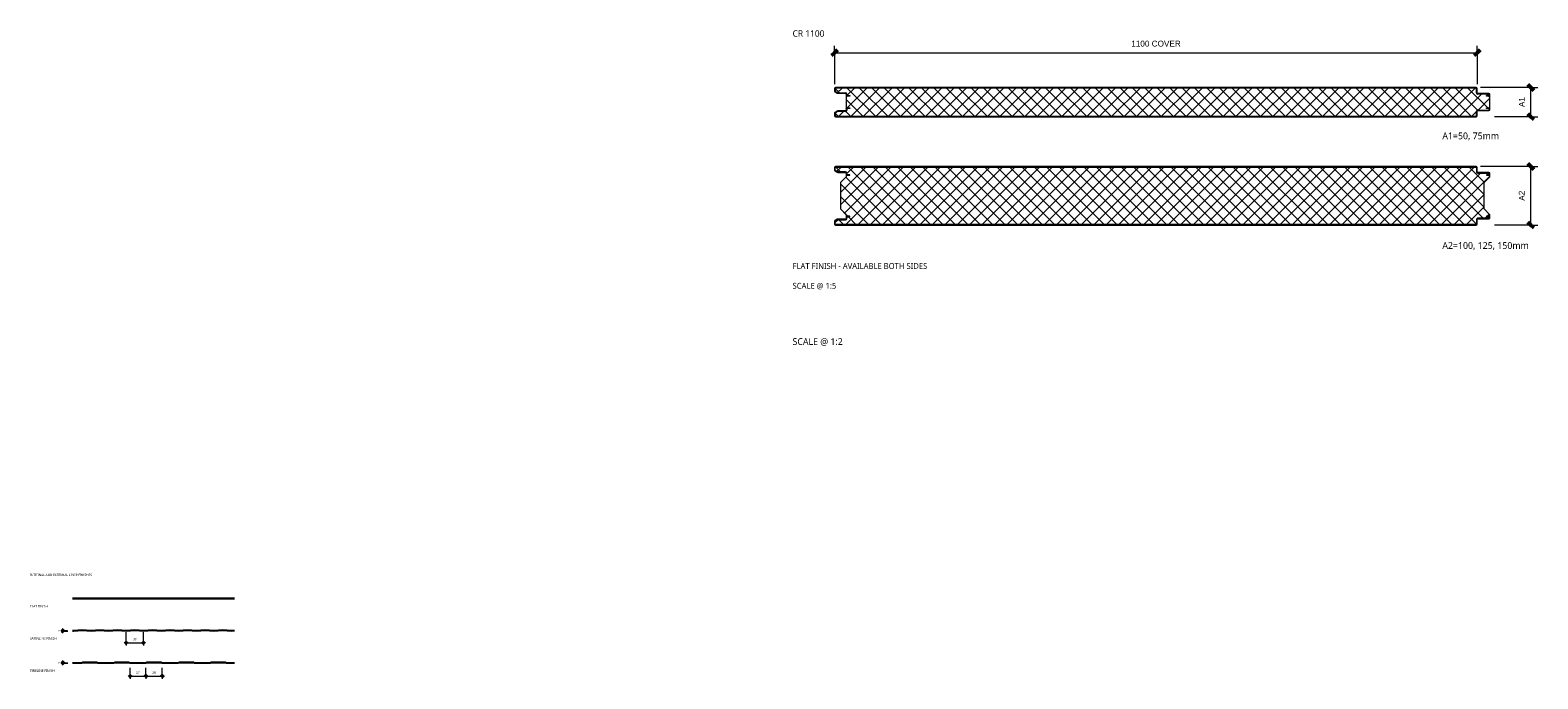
# Model space of a CAD drawing. Header units: millimetres. Extents: x 3088 to 5664, y 2253 to 3362.
import ezdxf

# ---------------------------------------------------------------- set-up
doc = ezdxf.new("R2010")
doc.units = ezdxf.units.MM
for name, color, linetype, lineweight in [('A-ANNO-DIMS', 211, 'Continuous', 9), ('A-ANNO-DIMS-2', 211, 'Continuous', 9), ('A-ANNO-DIMS-5', 211, 'Continuous', 9), ('A-DETL-GENF', 92, 'Continuous', 13), ('G-ANNO-TEXT', 231, 'Continuous', 9)]:
    doc.layers.add(name, color=color, linetype=linetype, lineweight=lineweight)
doc.styles.add('Arial', font='arial.ttf', dxfattribs={"height": 4})
doc.styles.add('Arial_1', font='arial.ttf', dxfattribs={"height": 10})
doc.styles.add('Yu Gothic', font='Yu Gothic.ttf', dxfattribs={"height": 4})
doc.styles.add('Yu Gothic_1', font='Yu Gothic.ttf', dxfattribs={"height": 10})
doc.styles.add('Yu Gothic_2', font='Yu Gothic.ttf', dxfattribs={"height": 11.5})
doc.styles.add('Yu Gothic_B', font='Yu Gothic.ttf', dxfattribs={"height": 4})
doc.styles.add('Yu Gothic_B_1', font='Yu Gothic.ttf', dxfattribs={"height": 11})
doc.dimstyles.new('Diagonal', dxfattribs={"dimscale": 304.8, "dimtxt": 4.081038, "dimasz": 0.013123, "dimexe": 0.015748, "dimexo": 0.009843, "dimgap": 0.009843, "dimtad": 1, "dimdec": 0, "dimzin": 0, "dimdsep": 46, "dimtxsty": 'Arial', "dimblk1": 'OBLIQUE', "dimblk2": 'OBLIQUE', "dimsah": 1, "dimcen": 0.09, "dimazin": 0, "dimtfac": 1, "dimtdec": 4, "dimtix": 1, "dimtmove": 0, "dimatfit": 3, "dimfxl": 1, "dimtvp": 1, "dimtfill": 1, "dimtolj": 1, "dimtzin": 0, "dimarcsym": 2})
doc.dimstyles.new('Diagonal_1', dxfattribs={"dimscale": 304.8, "dimtxt": 10.202594, "dimasz": 0.032808, "dimexe": 0.03937, "dimexo": 0.024606, "dimgap": 0.024606, "dimtad": 1, "dimdec": 0, "dimzin": 0, "dimdsep": 46, "dimtxsty": 'Arial_1', "dimblk1": 'OBLIQUE', "dimblk2": 'OBLIQUE', "dimsah": 1, "dimcen": 0.09, "dimazin": 0, "dimtfac": 1, "dimtdec": 4, "dimtix": 1, "dimtmove": 0, "dimatfit": 3, "dimfxl": 1, "dimtvp": 1, "dimtfill": 1, "dimtolj": 1, "dimtzin": 0, "dimarcsym": 2})

# ---------------------------------------------------------------- blocks, each defined once
blk = doc.blocks.new('CR1100 - FINISHES - CR 1100 - FLAT FINISH - BOTTOM-5849316-22 PANEL FINISHES')
at = {"layer": 'A-DETL-GENF'}
blk.add_hatch(color=256, dxfattribs=at).paths.add_polyline_path([(52.2, 0), (328.9, 0), (328.9, 1), (52.2, 1), (52.2, 0)])
for p, q in [((328.9, 1), (52.2, 1)), ((52.2, 0), (328.9, 0))]:
    blk.add_line(p, q, dxfattribs=at)
blk = doc.blocks.new('CR1100 - FINISHES - CR 1100 - SATINLINE FINISH - BOTTOM-5849324-22 PANEL FINISHES')
at = {"layer": 'A-DETL-GENF'}
blk.add_hatch(color=256, dxfattribs=at).paths.add_polyline_path([(84, 0), (99, 1), (114, 0), (129, 1), (144, 0), (159, 1), (174, 0), (189, 1), (204, 0), (219, 1), (234, 0), (249, 1), (264, 0), (279, 1), (294, 0), (309, 1), (324, 0), (328.9, 0.3), (328.9, 1.3), (324, 1), (309, 2), (294, 1), (279, 2), (264, 1), (249, 2), (234, 1), (219, 2), (204, 1), (189, 2), (174, 1), (159, 2), (144, 1), (129, 2), (114, 1), (99, 2), (84, 1), (69, 2), (54, 1), (52.2, 1.1), (52.2, 0.1), (54, 0), (69, 1)])
for p, q in [((54, 1), (52.2, 1.1)), ((52.2, 0.1), (54, 0)), ((69, 2), (54, 1)), ((54, 0), (69, 1)), ((84, 1), (69, 2)), ((69, 1), (84, 0)), ((99, 2), (84, 1)), ((84, 0), (99, 1)), ((114, 1), (99, 2)), ((99, 1), (114, 0)), ((129, 2), (114, 1)), ((114, 0), (129, 1)), ((144, 1), (129, 2)), ((129, 1), (144, 0)), ((159, 2), (144, 1)), ((144, 0), (159, 1)), ((174, 1), (159, 2)), ((159, 1), (174, 0)), ((189, 2), (174, 1)), ((174, 0), (189, 1)), ((204, 1), (189, 2)), ((189, 1), (204, 0)), ((219, 2), (204, 1)), ((204, 0), (219, 1)), ((234, 1), (219, 2)), ((219, 1), (234, 0)), ((249, 2), (234, 1)), ((234, 0), (249, 1)), ((264, 1), (249, 2)), ((249, 1), (264, 0)), ((279, 2), (264, 1)), ((264, 0), (279, 1)), ((294, 1), (279, 2)), ((279, 1), (294, 0)), ((309, 2), (294, 1)), ((294, 0), (309, 1)), ((324, 1), (309, 2)), ((309, 1), (324, 0)), ((328.9, 1.3), (324, 1)), ((324, 0), (328.9, 0.3))]:
    blk.add_line(p, q, dxfattribs=at)
blk = doc.blocks.new('CR1100 - FINISHES - CR 1100 - FINELINE FINISH - BOTTOM-5849322-22 PANEL FINISHES')
at = {"layer": 'A-DETL-GENF'}
blk.add_hatch(color=256, dxfattribs=at).paths.add_polyline_path([(287, 0), (287.5, 0.1), (287.9, 0.2), (289.5, 1), (313.5, 1), (315.1, 0.2), (315.5, 0.1), (316, 0), (328.9, 0), (328.9, 1), (315.7, 1), (313.7, 2), (289.3, 2), (287.3, 1), (260.7, 1), (258.7, 2), (234.3, 2), (232.3, 1), (205.7, 1), (203.7, 2), (179.3, 2), (177.3, 1), (150.7, 1), (148.7, 2), (124.3, 2), (122.3, 1), (95.7, 1), (93.7, 2), (69.3, 2), (67.3, 1), (52.2, 1), (52.2, 0), (67, 0), (67.5, 0.1), (67.9, 0.2), (69.5, 1), (93.5, 1), (95.1, 0.2), (95.5, 0.1), (96, 0), (122, 0), (122.5, 0.1), (122.9, 0.2), (124.5, 1), (148.5, 1), (150.1, 0.2), (150.5, 0.1), (151, 0), (177, 0), (177.5, 0.1), (177.9, 0.2), (179.5, 1), (203.5, 1), (205.1, 0.2), (205.5, 0.1), (206, 0), (232, 0), (232.5, 0.1), (232.9, 0.2), (234.5, 1), (258.5, 1), (260.1, 0.2), (260.5, 0.1), (261, 0), (281.3, 0)])
for p, q in [((67.3, 1), (52.2, 1)), ((52.2, 0), (67, 0)), ((69.3, 2), (67.3, 1)), ((67.9, 0.2), (69.5, 1)), ((93.7, 2), (69.3, 2)), ((69.5, 1), (93.5, 1)), ((93.5, 1), (95.1, 0.2)), ((95.7, 1), (93.7, 2)), ((122.3, 1), (95.7, 1)), ((124.3, 2), (122.3, 1)), ((122.9, 0.2), (124.5, 1)), ((148.7, 2), (124.3, 2)), ((124.5, 1), (148.5, 1)), ((148.5, 1), (150.1, 0.2)), ((150.7, 1), (148.7, 2)), ((177.3, 1), (150.7, 1)), ((179.3, 2), (177.3, 1)), ((177.9, 0.2), (179.5, 1)), ((203.7, 2), (179.3, 2)), ((179.5, 1), (203.5, 1)), ((203.5, 1), (205.1, 0.2)), ((205.7, 1), (203.7, 2)), ((232.3, 1), (205.7, 1)), ((234.3, 2), (232.3, 1)), ((232.9, 0.2), (234.5, 1)), ((258.7, 2), (234.3, 2)), ((234.5, 1), (258.5, 1)), ((258.5, 1), (260.1, 0.2)), ((260.7, 1), (258.7, 2)), ((287.3, 1), (260.7, 1)), ((289.3, 2), (287.3, 1)), ((287.9, 0.2), (289.5, 1)), ((313.7, 2), (289.3, 2)), ((289.5, 1), (313.5, 1)), ((313.5, 1), (315.1, 0.2)), ((315.7, 1), (313.7, 2)), ((328.9, 1), (315.7, 1)), ((96, 0), (122, 0)), ((151, 0), (177, 0)), ((206, 0), (232, 0)), ((261, 0), (287, 0)), ((316, 0), (328.9, 0))]:
    blk.add_line(p, q, dxfattribs=at)
for centre, start, end in [((67, 2.1), 270, 296.5651), ((96, 2.1), 243.4349, 270), ((122, 2.1), 270, 296.5651), ((151, 2.1), 243.4349, 270), ((177, 2.1), 270, 296.5651), ((206, 2.1), 243.4349, 270), ((232, 2.1), 270, 296.5651), ((261, 2.1), 243.4349, 270), ((287, 2.1), 270, 296.5651), ((316, 2.1), 243.4349, 270)]:
    blk.add_arc(centre, 2.1, start, end, dxfattribs=at)
blk = doc.blocks.new('CR 1100 - FLAT - FLAT - CR 1100 100mm - FLAT - FLAT-5837217-22 PANEL PROFILE AND SIZE')
at = {"layer": 'A-DETL-GENF'}
h = blk.add_hatch(color=256, dxfattribs=at)
h.paths.add_polyline_path([(361.7, 0), (1096.2, 0), (1096.7, 0.1), (1097.1, 0.2), (1097.5, 0.5), (1097.8, 0.9), (1097.9, 1.3), (1098, 1.9), (1098, 9.6), (1098.2, 9.9), (1098.4, 10.1), (1098.6, 10.3), (1098.9, 10.5), (1099.2, 10.5), (1118.2, 10.5), (1118.7, 10.6), (1119.1, 10.7), (1119.5, 11), (1119.8, 11.4), (1119.9, 11.8), (1120, 12.3), (1120, 13.2), (1119.9, 13.7), (1119.8, 14.1), (1119.5, 14.5), (1119.1, 14.8), (1118.7, 14.9), (1118.2, 15), (1114, 15), (1114, 14), (1118.4, 14), (1118.8, 13.8), (1119, 13.4), (1119, 13.2), (1119, 12.1), (1118.8, 11.7), (1118.4, 11.5), (1118.2, 11.5), (1099.2, 11.5), (1098.6, 11.4), (1098.1, 11.2), (1097.6, 10.9), (1097.3, 10.4), (1097.1, 9.9), (1097, 9.3), (1097, 1.6), (1096.8, 1.2), (1096.4, 1), (1096.2, 1), (1.6, 1), (1.2, 1.2), (1, 1.6), (1, 1.9), (1, 6.2), (1.2, 6.5), (1.4, 6.7), (5.5, 9), (18.8, 9), (19.4, 9.1), (19.9, 9.3), (20.4, 9.6), (20.7, 10.1), (20.9, 10.6), (21, 11.2), (21, 13.4), (21.2, 13.8), (21.6, 14), (21.8, 14), (26, 14), (26, 15), (21.8, 15), (21.3, 14.9), (20.9, 14.8), (20.5, 14.5), (20.2, 14.1), (20.1, 13.7), (20, 13.2), (20, 10.9), (19.7, 10.5), (19.6, 10.4), (19.4, 10.2), (19.1, 10), (18.8, 10), (5.7, 10), (5.2, 9.9), (4.8, 9.8), (0.9, 7.5), (0.5, 7.2), (0.2, 6.9), (0.1, 6.4), (0, 6), (0, 1.8), (0.1, 1.3), (0.2, 0.9), (0.5, 0.5), (0.9, 0.2), (1.3, 0.1), (1.8, 0), (113, 0)])
h.paths.add_polyline_path([(1118.2, 85), (1118.7, 85.1), (1119.1, 85.2), (1119.5, 85.5), (1119.8, 85.9), (1119.9, 86.3), (1120, 86.8), (1120, 87.7), (1119.9, 88.2), (1119.8, 88.6), (1119.5, 89), (1119.1, 89.3), (1118.7, 89.4), (1118.2, 89.5), (1098.9, 89.5), (1098.6, 89.7), (1098.4, 89.9), (1098.2, 90.1), (1098, 90.4), (1098, 90.7), (1098, 98.2), (1097.9, 98.7), (1097.8, 99.1), (1097.5, 99.5), (1097.1, 99.8), (1096.7, 99.9), (1096.2, 100), (1.8, 100), (1.3, 99.9), (0.9, 99.8), (0.5, 99.5), (0.2, 99.1), (0.1, 98.7), (0, 98.2), (0, 94), (0.1, 93.6), (0.2, 93.1), (0.5, 92.8), (0.9, 92.5), (4.8, 90.2), (5.2, 90.1), (5.7, 90), (19.1, 90), (19.4, 89.8), (19.7, 89.5), (19.8, 89.4), (20, 89.1), (20, 88.8), (20, 86.8), (20.1, 86.3), (20.2, 85.9), (20.5, 85.5), (20.9, 85.2), (21.3, 85.1), (21.8, 85), (26, 85), (26, 86), (21.6, 86), (21.2, 86.2), (21, 86.6), (21, 86.8), (21, 88.8), (20.9, 89.4), (20.7, 89.9), (20.4, 90.4), (19.7, 90.8), (19.4, 90.9), (18.8, 91), (5.5, 91), (1.2, 93.5), (1, 93.8), (1, 94), (1, 98.4), (1.2, 98.8), (1.6, 99), (1.8, 99), (1096.4, 99), (1096.8, 98.8), (1097, 98.4), (1097, 98.2), (1097, 90.7), (1097.1, 90.1), (1097.3, 89.6), (1097.6, 89.1), (1098.1, 88.8), (1098.6, 88.6), (1099.2, 88.5), (1118.4, 88.5), (1118.8, 88.3), (1119, 87.9), (1119, 87.7), (1119, 86.6), (1118.8, 86.2), (1118.4, 86), (1118.2, 86), (1114, 86), (1114, 85), (1115.4, 85)])
h = blk.add_hatch(dxfattribs=at)
h.set_pattern_fill('FP_1', color=256, style=0, pattern_type=2)
h.set_pattern_definition([(45, (-3273.822, -3028.621), (-10.6066, 10.6066), []), (135, (-3273.822, -3028.621), (-10.6066, -10.6066), [])])
h.paths.add_polyline_path([(1076.6, 1), (1096.4, 1), (1096.8, 1.2), (1096.9, 1.4), (1097, 1.9), (1097, 9.6), (1097.1, 9.9), (1097.3, 10.4), (1097.6, 10.9), (1098.1, 11.2), (1098.6, 11.4), (1099.2, 11.5), (1118.4, 11.5), (1118.8, 11.7), (1118.9, 11.9), (1119, 12.3), (1118.9, 13.4), (1118.9, 13.6), (1118.6, 13.9), (1118.2, 14), (1114, 14), (1114, 15), (1118.6, 14.9), (1118.8, 14.9), (1119.1, 14.8), (1119.5, 14.5), (1119.8, 14.1), (1119.9, 13.7), (1120, 13.4), (1120, 17.6), (1110, 27.6), (1110, 72.7), (1120, 82.6), (1120, 86.5), (1119.9, 86.3), (1119.7, 85.8), (1119.4, 85.5), (1119.1, 85.2), (1118.6, 85.1), (1118.2, 85), (1114, 85), (1114, 86), (1118.4, 86), (1118.8, 86.2), (1118.9, 86.4), (1119, 86.8), (1118.9, 87.9), (1118.9, 88.1), (1118.6, 88.4), (1118.2, 88.5), (1098.9, 88.5), (1098.6, 88.6), (1098.1, 88.8), (1097.6, 89.1), (1097.3, 89.6), (1097.1, 90.1), (1097, 90.7), (1096.9, 98.4), (1096.9, 98.6), (1096.6, 98.9), (1096.2, 99), (1.6, 99), (1.2, 98.8), (1.1, 98.6), (1, 98.2), (1.1, 93.8), (1.2, 93.6), (1.4, 93.3), (5.5, 91), (19.1, 91), (19.5, 90.9), (19.9, 90.7), (20.5, 90.2), (20.7, 89.9), (21, 89.2), (21, 88.8), (21.1, 86.6), (21.2, 86.3), (21.4, 86.1), (21.8, 86), (26, 86), (26, 85), (21.4, 85.1), (21.2, 85.1), (20.9, 85.2), (20.5, 85.5), (20.2, 85.9), (20.1, 86.3), (20, 86.6), (20, 82.6), (10, 72.7), (10, 27.6), (20, 17.6), (20, 13.4), (20.1, 13.7), (20.2, 14.1), (20.5, 14.5), (20.9, 14.8), (21.4, 14.9), (21.8, 15), (26, 15), (26, 14), (21.6, 14), (21.2, 13.8), (21.1, 13.6), (21, 13.2), (21, 10.9), (20.9, 10.6), (20.7, 10.1), (20.4, 9.6), (19.7, 9.2), (19.4, 9.1), (18.8, 9), (5.5, 9), (1.2, 6.5), (1.1, 6.4), (1, 6), (1.1, 1.6), (1.2, 1.3), (1.4, 1.1), (1.8, 1), (1045.5, 1)])
for p, q in [((0, 98.2), (0, 94)), ((0.9, 92.5), (4.8, 90.2)), ((1, 94), (1, 98.2)), ((5.5, 91), (1.4, 93.3)), ((1096.2, 100), (1.8, 100)), ((1.8, 99), (1096.2, 99)), ((18.8, 91), (5.5, 91)), ((5.7, 90), (18.8, 90)), ((20, 82.6), (10, 72.7)), ((20, 88.8), (20, 86.8)), ((20, 86.8), (20, 82.6)), ((21, 88.9), (21, 88.8)), ((21, 86.8), (21, 88.8)), ((26, 86), (21.8, 86)), ((21.8, 85), (26, 85)), ((26, 85), (26, 86)), ((1097, 98.2), (1097, 90.7)), ((1098, 90.7), (1098, 98.2)), ((1118.2, 89.5), (1099.2, 89.5)), ((1099.2, 88.5), (1118.2, 88.5)), ((1110, 72.7), (1120, 82.6)), ((1118.2, 86), (1114, 86)), ((1114, 86), (1114, 85)), ((1114, 85), (1118.2, 85)), ((1119, 87.7), (1119, 86.8)), ((1120, 86.8), (1120, 87.7)), ((1120, 82.6), (1120, 86.7)), ((10, 72.7), (10, 27.6)), ((1110, 27.6), (1110, 72.7)), ((10, 27.6), (20, 17.6)), ((1120, 17.6), (1110, 27.6)), ((0, 6), (0, 1.8)), ((4.8, 9.8), (0.9, 7.5)), ((1, 1.8), (1, 6)), ((1.4, 6.7), (5.5, 9)), ((1096.2, 1), (1.8, 1)), ((1.8, 0), (1096.2, 0)), ((5.5, 9), (18.8, 9)), ((18.8, 10), (5.7, 10)), ((20, 17.6), (20, 13.2)), ((20, 13.2), (20, 11.2)), ((21, 11.2), (21, 13.2)), ((26, 15), (21.8, 15)), ((21.8, 14), (26, 14)), ((26, 14), (26, 15)), ((1097, 9.3), (1097, 1.8)), ((1098, 1.8), (1098, 9.3)), ((1118.2, 11.5), (1099.2, 11.5)), ((1099.2, 10.5), (1118.2, 10.5)), ((1118.2, 15), (1114, 15)), ((1114, 15), (1114, 14)), ((1114, 14), (1118.2, 14)), ((1119, 13.2), (1119, 12.3)), ((1120, 13.2), (1120, 17.6)), ((1120, 12.3), (1120, 13.2))]:
    blk.add_line(p, q, dxfattribs=at)
for centre, radius, start, end in [((1.8, 98.2), 1.8, 90, 180), ((1.8, 94), 1.8, 180, 240), ((1.8, 98.2), 0.8, 90, 180), ((1.8, 94), 0.8, 180, 240), ((5.7, 91.8), 1.8, 240, 270), ((18.8, 88.8), 2.2, 0, 90), ((18.8, 88.8), 1.2, 0, 90), ((21.8, 86.8), 1.8, 180, 270), ((18.8, 88.8), 2.2, 30.103, 31.9079), ((18.8, 88.8), 2.2, 15.0523, 17.3849), ((21.8, 86.8), 0.8, 180, 270), ((1096.2, 98.2), 1.8, 360, 90), ((1096.2, 98.2), 0.8, 360, 90), ((1099.2, 90.7), 2.2, 180, 270), ((1099.2, 90.7), 1.2, 180, 270), ((1118.2, 87.7), 1.8, 360, 90), ((1118.2, 87.7), 0.8, 360, 90), ((1118.2, 86.8), 0.8, 270, 0), ((1118.2, 86.8), 1.8, 270, 360), ((1118.2, 86.8), 1.8, 342.363, 344.9676), ((1.8, 6), 1.8, 120, 180), ((1.8, 1.8), 1.8, 180, 270), ((1.8, 6), 0.8, 120, 180), ((1.8, 1.8), 0.8, 180, 270), ((5.7, 8.2), 1.8, 90, 120), ((18.8, 11.2), 1.2, 270, 360), ((18.8, 11.2), 2.2, 270, 360), ((21.8, 13.2), 1.8, 90, 180), ((21.8, 13.2), 0.8, 90, 180), ((1096.2, 1.8), 1.8, 270, 0), ((1096.2, 1.8), 0.8, 270, 0), ((1099.2, 9.3), 2.2, 90, 180), ((1099.2, 9.3), 1.2, 90, 180), ((1118.2, 13.2), 1.8, 0, 90), ((1118.2, 13.2), 0.8, 360, 90), ((1118.2, 12.3), 1.8, 270, 0), ((1118.2, 12.3), 0.8, 270, 0)]:
    blk.add_arc(centre, radius, start, end, dxfattribs=at)
blk = doc.blocks.new('CR 1100 - FLAT - FLAT - CR 1100 50mm - FLAT - FLAT-5837231-22 PANEL PROFILE AND SIZE')
at = {"layer": 'A-DETL-GENF'}
h = blk.add_hatch(color=256, dxfattribs=at)
h.paths.add_polyline_path([(113, 0), (1096.4, 0), (1096.7, 0.1), (1097.1, 0.2), (1097.5, 0.5), (1097.8, 1.1), (1097.9, 1.3), (1098, 1.8), (1098, 9.6), (1098.2, 9.9), (1098.4, 10.1), (1098.6, 10.4), (1098.9, 10.5), (1099.2, 10.5), (1118.2, 10.5), (1118.7, 10.6), (1119.1, 10.7), (1119.5, 11), (1119.8, 11.6), (1119.9, 11.8), (1120, 12.3), (1120, 13.2), (1119.9, 13.8), (1119.8, 14.1), (1119.5, 14.5), (1119, 14.8), (1118.7, 14.9), (1118.2, 15), (1114, 15), (1114, 14), (1118.4, 14), (1118.8, 13.8), (1119, 13.4), (1119, 13.2), (1119, 12.1), (1118.8, 11.7), (1118.4, 11.5), (1118.2, 11.5), (1099.2, 11.5), (1098.6, 11.4), (1098.1, 11.2), (1097.6, 10.9), (1097.3, 10.4), (1097.1, 9.9), (1097, 9.3), (1097, 1.6), (1096.8, 1.2), (1096.4, 1), (1096.2, 1), (1.6, 1), (1.2, 1.2), (1, 1.6), (1, 1.8), (1, 6.2), (1.2, 6.5), (1.4, 6.7), (5.5, 9), (18.8, 9), (19.4, 9.1), (19.9, 9.3), (20.4, 9.6), (20.7, 10.1), (20.9, 10.6), (21, 11.4), (21, 13.4), (21.2, 13.8), (21.6, 14), (21.8, 14), (26, 14), (26, 15), (21.6, 15), (21.3, 14.9), (20.9, 14.8), (20.5, 14.5), (20.2, 14.1), (20.1, 13.7), (20, 13.2), (20, 10.9), (19.7, 10.5), (19.6, 10.4), (19.4, 10.2), (19.1, 10), (18.8, 10), (5.7, 10), (5.2, 9.9), (4.8, 9.8), (0.8, 7.5), (0.5, 7.2), (0.2, 6.9), (0.1, 6.4), (0, 6), (0, 1.8), (0.1, 1.2), (0.2, 0.9), (0.5, 0.5), (1, 0.2), (1.4, 0.1), (1.8, 0), (50.8, 0)])
h.paths.add_polyline_path([(1118.2, 35), (1118.7, 35.1), (1119.1, 35.2), (1119.5, 35.5), (1119.8, 35.9), (1119.9, 36.3), (1120, 36.8), (1120, 37.7), (1119.9, 38.2), (1119.8, 38.6), (1119.5, 39), (1119.1, 39.3), (1118.7, 39.4), (1118.2, 39.5), (1098.9, 39.5), (1098.6, 39.7), (1098.4, 39.9), (1098.2, 40.1), (1098, 40.4), (1098, 40.7), (1098, 48.2), (1097.9, 48.8), (1097.8, 49.1), (1097.5, 49.5), (1097, 49.8), (1096.7, 49.9), (1096.2, 50), (1.4, 49.9), (1.3, 49.9), (0.9, 49.8), (0.5, 49.5), (0.2, 49.1), (0.1, 48.7), (0, 48.2), (0, 44), (0.1, 43.5), (0.2, 43.1), (0.5, 42.8), (1, 42.4), (4.8, 40.2), (5.2, 40.1), (5.7, 40), (19.1, 40), (19.4, 39.8), (19.7, 39.5), (19.9, 39.2), (20, 39.1), (20, 38.8), (20, 36.8), (20.1, 36.3), (20.2, 35.9), (20.5, 35.5), (20.9, 35.2), (21.3, 35.1), (21.8, 35), (26, 35), (26, 36), (21.5, 36.1), (21.2, 36.2), (21.1, 36.4), (21, 36.8), (20.9, 39.2), (20.9, 39.4), (20.7, 39.9), (20.4, 40.4), (19.7, 40.8), (19.4, 40.9), (18.8, 41), (5.5, 41), (1.2, 43.5), (1, 43.8), (1, 44), (1, 48.4), (1.2, 48.8), (1.6, 49), (1.8, 49), (1096.4, 49), (1096.8, 48.8), (1097, 48.4), (1097, 48.2), (1097, 40.7), (1097.1, 40.1), (1097.3, 39.6), (1097.6, 39.1), (1098.1, 38.8), (1098.6, 38.6), (1099.2, 38.5), (1118.5, 38.5), (1118.7, 38.3), (1118.9, 38), (1119, 37.7), (1119, 36.6), (1118.8, 36.2), (1118.4, 36), (1118.2, 36), (1114, 36), (1114, 35), (1115.4, 35)])
h = blk.add_hatch(dxfattribs=at)
h.set_pattern_fill('FP_2', color=256, style=0, pattern_type=2)
h.set_pattern_definition([(45, (-3273.822, -3213.621), (-10.6066, 10.6066), []), (135, (-3273.822, -3213.621), (-10.6066, -10.6066), [])])
h.paths.add_polyline_path([(1.8, 1), (1096.4, 1), (1096.8, 1.2), (1096.9, 1.4), (1097, 1.8), (1097, 9.3), (1097.1, 9.9), (1097.3, 10.4), (1097.6, 10.9), (1098.1, 11.2), (1098.6, 11.4), (1099.2, 11.5), (1118.4, 11.5), (1118.7, 11.7), (1118.9, 12), (1119, 12.3), (1119, 13.2), (1118.9, 13.6), (1118.6, 13.9), (1118.2, 14), (1114, 14), (1114, 15), (1118.2, 15), (1118.7, 14.9), (1119.1, 14.8), (1119.5, 14.5), (1119.8, 14.1), (1119.9, 13.7), (1120, 13.2), (1120, 36.8), (1119.9, 36.3), (1119.8, 35.9), (1119.5, 35.5), (1119.1, 35.2), (1118.7, 35.1), (1118.2, 35), (1114, 35), (1114, 36), (1118.4, 36), (1118.8, 36.2), (1119, 36.6), (1119, 36.8), (1119, 37.7), (1118.9, 38), (1118.7, 38.3), (1118.4, 38.5), (1118.2, 38.5), (1099.2, 38.5), (1098.6, 38.6), (1098.1, 38.8), (1097.6, 39.2), (1097.3, 39.6), (1097.1, 40.1), (1097, 40.7), (1097, 48.2), (1096.9, 48.6), (1096.6, 48.9), (1096.2, 49), (1.6, 49), (1.2, 48.8), (1.1, 48.6), (1, 48.2), (1, 44), (1.1, 43.6), (1.4, 43.3), (5.5, 41), (18.8, 41), (19.4, 40.9), (19.9, 40.7), (20.4, 40.4), (20.7, 39.9), (20.9, 39.2), (21, 38.8), (21, 36.7), (21.1, 36.4), (21.4, 36.1), (21.8, 36), (26, 36), (26, 35), (21.8, 35), (21.3, 35.1), (20.9, 35.2), (20.5, 35.5), (20.2, 35.9), (20.1, 36.3), (20, 36.8), (20, 13.2), (20.1, 13.7), (20.2, 14.1), (20.5, 14.5), (20.9, 14.8), (21.3, 14.9), (21.8, 15), (26, 15), (26, 14), (21.6, 14), (21.3, 13.8), (21.1, 13.6), (21, 13.3), (21, 11.2), (20.9, 10.6), (20.7, 10.1), (20.4, 9.6), (19.7, 9.2), (19.4, 9.1), (18.8, 9), (5.5, 9), (1.2, 6.5), (1.1, 6.4), (1, 6), (1, 1.8), (1.1, 1.4), (1.4, 1.1), (1.6, 1)])
for p, q in [((0, 48.2), (0, 44)), ((0.9, 42.5), (4.8, 40.2)), ((1, 48.2), (1, 44)), ((1.4, 43.3), (5.5, 41)), ((1096.2, 50), (1.8, 50)), ((1096.2, 49), (1.8, 49)), ((5.5, 41), (18.8, 41)), ((5.7, 40), (18.8, 40)), ((20, 38.8), (20, 36.8)), ((20, 36.8), (20, 13.2)), ((21, 38.8), (21, 36.7)), ((21.8, 36), (26, 36)), ((26, 35), (21.8, 35)), ((26, 36), (26, 35)), ((1097, 40.7), (1097, 48.2)), ((1098, 40.7), (1098, 48.2)), ((1118.2, 39.5), (1099.2, 39.5)), ((1118.2, 38.5), (1099.2, 38.5)), ((1114, 35), (1114, 36)), ((1114, 36), (1118.2, 36)), ((1118.2, 35), (1114, 35)), ((1119, 36.8), (1119, 37.7)), ((1120, 36.8), (1120, 37.7)), ((1120, 13.2), (1120, 36.8)), ((0, 6), (0, 1.8)), ((4.8, 9.8), (0.9, 7.5)), ((1, 6), (1, 1.8)), ((5.5, 9), (1.4, 6.7)), ((1.8, 1), (1096.2, 1)), ((1.8, 0), (1096.2, 0)), ((18.8, 9), (5.5, 9)), ((18.8, 10), (5.7, 10)), ((20, 13.2), (20, 11.2)), ((21, 13.3), (21, 11.2)), ((21.8, 15), (26, 15)), ((26, 14), (21.8, 14)), ((26, 15), (26, 14)), ((1097, 1.8), (1097, 9.3)), ((1098, 1.8), (1098, 9.3)), ((1099.2, 11.5), (1118.2, 11.5)), ((1099.2, 10.5), (1118.2, 10.5)), ((1114, 14), (1114, 15)), ((1114, 15), (1118.2, 15)), ((1118.2, 14), (1114, 14)), ((1119, 12.3), (1119, 13.2)), ((1120, 12.3), (1120, 13.2))]:
    blk.add_line(p, q, dxfattribs=at)
for centre, radius, start, end in [((1.8, 48.2), 1.8, 90, 180), ((1.8, 44), 1.8, 180, 240), ((1.8, 48.2), 0.8, 90, 180), ((1.8, 48.2), 0.8, 150, 180), ((1.8, 44), 0.8, 180, 210), ((1.8, 44), 0.8, 180, 240), ((5.7, 41.8), 1.8, 240, 270), ((18.8, 38.8), 2.2, 360, 90), ((18.8, 38.8), 1.2, 0, 90), ((21.8, 36.8), 1.8, 180, 270), ((21.8, 36.8), 0.8, 180, 195), ((21.8, 36.8), 0.8, 184.7467, 270), ((1096.2, 48.2), 1.8, 360, 90), ((1096.2, 48.2), 0.8, 360, 90), ((1096.2, 48.2), 0.8, 360, 30), ((1099.2, 40.7), 2.2, 180, 270), ((1099.2, 40.7), 1.2, 180, 270), ((1118.2, 37.7), 1.8, 360, 90), ((1118.2, 37.7), 0.8, 359.9126, 90), ((1118.2, 36.8), 1.8, 270, 0), ((1118.2, 36.8), 0.8, 270, 360), ((1118.2, 36.8), 0.8, 315, 345), ((1118.2, 37.7), 0.8, 15, 25.8269), ((1.8, 6), 1.8, 120, 180), ((1.8, 1.8), 1.8, 180, 270), ((1.8, 6), 0.8, 120, 180), ((1.8, 6), 0.8, 150, 180), ((1.8, 1.8), 0.8, 180, 210), ((1.8, 1.8), 0.8, 180, 270), ((5.7, 8.2), 1.8, 90, 120), ((18.8, 11.2), 1.2, 270, 360), ((18.8, 11.2), 2.2, 270, 360), ((21.8, 13.2), 1.8, 90, 180), ((21.8, 13.2), 0.8, 90, 175.2533), ((21.8, 13.2), 0.8, 165, 180), ((1096.2, 1.8), 1.8, 270, 0), ((1096.2, 1.8), 0.8, 270, 360), ((1096.2, 1.8), 0.8, 330, 0), ((1099.2, 9.3), 2.2, 90, 180), ((1099.2, 9.3), 1.2, 90, 180), ((1118.2, 13.2), 1.8, 360, 90), ((1118.2, 13.2), 0.8, 360, 90), ((1118.2, 12.3), 1.8, 270, 0), ((1118.2, 12.3), 0.8, 270, 0.0873), ((1118.2, 13.2), 0.8, 360, 30), ((1118.2, 12.3), 0.8, 334.173, 345)]:
    blk.add_arc(centre, radius, start, end, dxfattribs=at)
blk = doc.blocks.new('DIMBLOCK1-22 PANEL FINISHES')
at = {"layer": 'A-ANNO-DIMS-2'}
for p, q in [((3251.8, 2315.1), (3251.8, 2332.9)), ((3281.5, 2315.1), (3281.5, 2332.9)), ((3251.8, 2315.1), (3281.5, 2315.1)), ((3251.8, 2315.1), (3251.8, 2310.3)), ((3281.5, 2315.1), (3281.5, 2310.3))]:
    blk.add_line(p, q, dxfattribs=at)
at = {"layer": 'A-ANNO-DIMS-2', "lineweight": 50}
for p, q in [((3251.8, 2315.1), (3249.8, 2313.1)), ((3251.8, 2315.1), (3253.8, 2317.1)), ((3281.5, 2315.1), (3279.5, 2313.1)), ((3281.5, 2315.1), (3283.5, 2317.1))]:
    blk.add_line(p, q, dxfattribs=at)
at = {"layer": 'A-ANNO-DIMS-2', "color": 0, "insert": (3263.6, 2323.3), "char_height": 4, "width": 7.384, "attachment_point": 1, "line_spacing_factor": 0.941778, "style": 'Arial', "bg_fill": 3, "box_fill_scale": 1.25, "bg_fill_color": 256, "bg_fill_true_color": 13158600, "bg_fill_transparency": 0}
blk.add_mtext('30', dxfattribs=at)
blk = doc.blocks.new('_Oblique')
at = {"color": 0, "linetype": 'ByBlock', "lineweight": -2}
blk.add_line((-0.5, -0.5), (0.5, 0.5), dxfattribs=at)
blk = doc.blocks.new('DIMBLOCK2-22 PANEL FINISHES')
at = {"layer": 'A-ANNO-DIMS-2'}
for p, q in [((3258.7, 2258.1), (3258.7, 2271.9)), ((3285.7, 2258.1), (3285.7, 2271.9)), ((3258.7, 2258.1), (3285.7, 2258.1)), ((3258.7, 2258.1), (3258.7, 2253.3)), ((3285.7, 2258.1), (3285.7, 2253.3))]:
    blk.add_line(p, q, dxfattribs=at)
at = {"layer": 'A-ANNO-DIMS-2', "lineweight": 50}
for p, q in [((3258.7, 2258.1), (3256.7, 2256.1)), ((3258.7, 2258.1), (3260.7, 2260.1)), ((3285.7, 2258.1), (3283.7, 2256.1)), ((3285.7, 2258.1), (3287.7, 2260.1))]:
    blk.add_line(p, q, dxfattribs=at)
at = {"layer": 'A-ANNO-DIMS-2', "color": 0, "insert": (3269.1, 2266.3), "char_height": 4, "width": 7.384, "attachment_point": 1, "line_spacing_factor": 0.941778, "style": 'Arial', "bg_fill": 3, "box_fill_scale": 1.25, "bg_fill_color": 256, "bg_fill_true_color": 13158600, "bg_fill_transparency": 0}
blk.add_mtext('27', dxfattribs=at)
blk = doc.blocks.new('DIMBLOCK3-22 PANEL FINISHES')
at = {"layer": 'A-ANNO-DIMS-2'}
for p, q in [((3285.7, 2258.1), (3285.7, 2271.9)), ((3313.7, 2258.1), (3313.7, 2271.9)), ((3285.7, 2258.1), (3313.7, 2258.1)), ((3285.7, 2258.1), (3285.7, 2253.3)), ((3313.7, 2258.1), (3313.7, 2253.3))]:
    blk.add_line(p, q, dxfattribs=at)
at = {"layer": 'A-ANNO-DIMS-2', "lineweight": 50}
for p, q in [((3285.7, 2258.1), (3283.7, 2256.1)), ((3285.7, 2258.1), (3287.7, 2260.1)), ((3313.7, 2258.1), (3311.7, 2256.1)), ((3313.7, 2258.1), (3315.7, 2260.1))]:
    blk.add_line(p, q, dxfattribs=at)
at = {"layer": 'A-ANNO-DIMS-2', "color": 0, "insert": (3296.6, 2266.3), "char_height": 4, "width": 7.384, "attachment_point": 1, "line_spacing_factor": 0.941778, "style": 'Arial', "bg_fill": 3, "box_fill_scale": 1.25, "bg_fill_color": 256, "bg_fill_true_color": 13158600, "bg_fill_transparency": 0}
blk.add_mtext('28', dxfattribs=at)
blk = doc.blocks.new('DIMBLOCK4-22 PANEL FINISHES')
at = {"layer": 'A-ANNO-DIMS-2'}
for p, q in [((3143.7, 2335.9), (3138.9, 2335.9)), ((3143.7, 2334.9), (3138.9, 2334.9)), ((3143.7, 2334.9), (3143.7, 2335.9)), ((3143.7, 2335.9), (3151.8, 2335.9)), ((3143.7, 2334.9), (3152.2, 2334.9))]:
    blk.add_line(p, q, dxfattribs=at)
at = {"layer": 'A-ANNO-DIMS-2', "lineweight": 50}
for p, q in [((3143.7, 2335.9), (3141.7, 2337.9)), ((3143.7, 2334.9), (3141.7, 2336.9)), ((3143.7, 2335.9), (3145.7, 2333.9)), ((3143.7, 2334.9), (3145.7, 2332.9))]:
    blk.add_line(p, q, dxfattribs=at)
at = {"layer": 'A-ANNO-DIMS-2', "color": 0, "insert": (3135.5, 2333.8), "char_height": 4, "width": 3.692, "attachment_point": 1, "rotation": 90, "line_spacing_factor": 0.941778, "style": 'Arial', "bg_fill": 3, "box_fill_scale": 1.25, "bg_fill_color": 256, "bg_fill_true_color": 13158600, "bg_fill_transparency": 0}
blk.add_mtext('1', dxfattribs=at)
blk = doc.blocks.new('DIMBLOCK5-22 PANEL FINISHES')
at = {"layer": 'A-ANNO-DIMS-2'}
for p, q in [((3143.7, 2280.9), (3138.9, 2280.9)), ((3143.7, 2279.9), (3138.9, 2279.9)), ((3143.7, 2279.9), (3143.7, 2280.9)), ((3143.7, 2280.9), (3152.3, 2280.9)), ((3143.7, 2279.9), (3152.2, 2279.9))]:
    blk.add_line(p, q, dxfattribs=at)
at = {"layer": 'A-ANNO-DIMS-2', "lineweight": 50}
for p, q in [((3143.7, 2280.9), (3141.7, 2282.9)), ((3143.7, 2279.9), (3141.7, 2281.9)), ((3143.7, 2280.9), (3145.7, 2278.9)), ((3143.7, 2279.9), (3145.7, 2277.9))]:
    blk.add_line(p, q, dxfattribs=at)
at = {"layer": 'A-ANNO-DIMS-2', "color": 0, "insert": (3135.5, 2278.8), "char_height": 4, "width": 3.692, "attachment_point": 1, "rotation": 90, "line_spacing_factor": 0.941778, "style": 'Arial', "bg_fill": 3, "box_fill_scale": 1.25, "bg_fill_color": 256, "bg_fill_true_color": 13158600, "bg_fill_transparency": 0}
blk.add_mtext('1', dxfattribs=at)
blk = doc.blocks.new('DIMBLOCK6-22 PANEL PROFILE AND SIZE')
at = {"layer": 'A-ANNO-DIMS-5'}
for p, q in [((5652.1, 3128.6), (5566, 3128.6)), ((5652.1, 3028.6), (5652.1, 3128.6)), ((5652.1, 3128.6), (5664.1, 3128.6)), ((5652.1, 3028.6), (5589.8, 3028.6)), ((5652.1, 3028.6), (5664.1, 3028.6))]:
    blk.add_line(p, q, dxfattribs=at)
at = {"layer": 'A-ANNO-DIMS-5', "lineweight": 50}
for p, q in [((5652.1, 3128.6), (5647.1, 3133.6)), ((5652.1, 3128.6), (5657.1, 3123.6)), ((5652.1, 3028.6), (5647.1, 3033.6)), ((5652.1, 3028.6), (5657.1, 3023.6))]:
    blk.add_line(p, q, dxfattribs=at)
at = {"layer": 'A-ANNO-DIMS-5', "color": 0, "insert": (5631.6, 3070.1), "char_height": 10, "width": 20.342, "attachment_point": 1, "rotation": 90, "line_spacing_factor": 0.941778, "style": 'Arial_1', "bg_fill": 3, "box_fill_scale": 1.25, "bg_fill_color": 256, "bg_fill_true_color": 13158600, "bg_fill_transparency": 0}
blk.add_mtext('A2', dxfattribs=at)
blk = doc.blocks.new('DIMBLOCK7-22 PANEL PROFILE AND SIZE')
at = {"layer": 'A-ANNO-DIMS-5'}
for p, q in [((5652.1, 3263.6), (5566, 3263.6)), ((5652.1, 3213.6), (5652.1, 3263.6)), ((5652.1, 3263.6), (5664.1, 3263.6)), ((5652.1, 3213.6), (5589.8, 3213.6)), ((5652.1, 3213.6), (5664.1, 3213.6))]:
    blk.add_line(p, q, dxfattribs=at)
at = {"layer": 'A-ANNO-DIMS-5', "lineweight": 50}
for p, q in [((5652.1, 3263.6), (5647.1, 3268.6)), ((5652.1, 3263.6), (5657.1, 3258.6)), ((5652.1, 3213.6), (5647.1, 3218.6)), ((5652.1, 3213.6), (5657.1, 3208.6))]:
    blk.add_line(p, q, dxfattribs=at)
at = {"layer": 'A-ANNO-DIMS-5', "color": 0, "insert": (5631.6, 3230.1), "char_height": 10, "width": 20.342, "attachment_point": 1, "rotation": 90, "line_spacing_factor": 0.941778, "style": 'Arial_1', "bg_fill": 3, "box_fill_scale": 1.25, "bg_fill_color": 256, "bg_fill_true_color": 13158600, "bg_fill_transparency": 0}
blk.add_mtext('A1', dxfattribs=at)
blk = doc.blocks.new('DIMBLOCK8-22 PANEL PROFILE AND SIZE')
at = {"layer": 'A-ANNO-DIMS-5'}
for p, q in [((4462.3, 3323), (4462.3, 3335)), ((5560.3, 3323), (5560.3, 3335)), ((4462.3, 3323), (5560.3, 3323)), ((4462.3, 3323), (4462.3, 3269.3)), ((5560.3, 3323), (5560.3, 3269.3))]:
    blk.add_line(p, q, dxfattribs=at)
at = {"layer": 'A-ANNO-DIMS-5', "lineweight": 50}
for p, q in [((4462.3, 3323), (4467.3, 3328)), ((5560.3, 3323), (5565.3, 3328)), ((4462.3, 3323), (4457.3, 3318)), ((5560.3, 3323), (5555.3, 3318))]:
    blk.add_line(p, q, dxfattribs=at)
at = {"layer": 'A-ANNO-DIMS-5', "color": 0, "insert": (4969.3, 3343.5), "char_height": 10, "width": 100.959, "attachment_point": 1, "line_spacing_factor": 0.941778, "style": 'Arial_1', "bg_fill": 3, "box_fill_scale": 1.25, "bg_fill_color": 256, "bg_fill_true_color": 13158600, "bg_fill_transparency": 0}
blk.add_mtext('1100 COVER', dxfattribs=at)

msp = doc.modelspace()

# ---------------------------------------------------------------- block references
at = {"layer": 'A-DETL-GENF'}
for name, p in [('CR 1100 - FLAT - FLAT - CR 1100 50mm - FLAT - FLAT-5837231-22 PANEL PROFILE AND SIZE', (4462.3, 3213.6)), ('CR 1100 - FLAT - FLAT - CR 1100 100mm - FLAT - FLAT-5837217-22 PANEL PROFILE AND SIZE', (4462.3, 3028.6)), ('CR1100 - FINISHES - CR 1100 - FLAT FINISH - BOTTOM-5849316-22 PANEL FINISHES', (3108, 2389.9)), ('CR1100 - FINISHES - CR 1100 - SATINLINE FINISH - BOTTOM-5849324-22 PANEL FINISHES', (3108, 2334.9)), ('CR1100 - FINISHES - CR 1100 - FINELINE FINISH - BOTTOM-5849322-22 PANEL FINISHES', (3108, 2279.9))]:
    msp.add_blockref(name, p, dxfattribs=at)

# ---------------------------------------------------------------- texts
at = {"layer": 'G-ANNO-TEXT', "color": 7, "attachment_point": 1, "bg_fill": 3, "box_fill_scale": 1.25, "bg_fill_color": 256, "bg_fill_true_color": 13158600, "bg_fill_transparency": 0}
for s, insert, char_height, width, style in [('CR 1100', (4390.6, 3361.3), 11, 72.152, 'Yu Gothic_B_1'), ('A1=50, 75mm', (5500.9, 3186.7), 11.5, 116.245, 'Yu Gothic_2'), ('A2=100, 125, 150mm', (5500.9, 2999.4), 11.5, 176.371, 'Yu Gothic_2'), ('FLAT FINISH - AVAILABLE BOTH SIDES', (4390.6, 2963.6), 10, 299.831, 'Yu Gothic_1'), ('SCALE @ 1:5', (4390.6, 2929.8), 10, 95.802, 'Yu Gothic_1'), ('SCALE @ 1:2', (4390.6, 2835.3), 11.5, 108.629, 'Yu Gothic_2'), ('INTERNAL AND EXTERNAL LINER FINISHES', (3087.6, 2432.9), 4, 139.494, 'Yu Gothic_B'), ('FLAT FINISH', (3087.6, 2379.3), 4, 38.962, 'Yu Gothic'), ('SATINLINE FINISH', (3087.6, 2324.3), 4, 56.599, 'Yu Gothic'), ('FINELINE FINISH', (3087.6, 2269.3), 4, 52.27, 'Yu Gothic')]:
    msp.add_mtext(s, dxfattribs=dict(at, insert=insert, char_height=char_height, width=width, style=style))

# ---------------------------------------------------------------- next in the draw order: dimensions: what is measured, and where the dimension line sits
at = {"layer": 'A-ANNO-DIMS'}
for base, p1, p2, text, override, picture, middle in [((5652.1, 3263.6), (5582.3, 3213.6), (5558.5, 3263.6), 'A1', {"dimpost": '<>', "dimfxl": 55.375446}, 'DIMBLOCK7-22 PANEL PROFILE AND SIZE', (5639.6, 3238.6)), ((5652.1, 3128.6), (5582.3, 3028.6), (5558.5, 3128.6), 'A2', {"dimpost": '<>', "dimfxl": 102.79319}, 'DIMBLOCK6-22 PANEL PROFILE AND SIZE', (5639.6, 3078.6))]:
    dim = msp.add_linear_dim(base=base, p1=p1, p2=p2, angle=90, text=text, dimstyle='Diagonal_1', override=override, dxfattribs=at)
    dim.commit()
    dim.dimension.update_dxf_attribs({"geometry": picture, "text_midpoint": middle})
for base, p1, p2, override, picture, middle in [((3143.7, 2335.9), (3149.2, 2334.9), (3154.8, 2335.9), {"dimpost": '<>', "dimfxl": 5.66445}, 'DIMBLOCK4-22 PANEL FINISHES', (3138.7, 2335.4)), ((3143.7, 2280.9), (3149.2, 2279.9), (3155.3, 2280.9), {"dimpost": '<>', "dimfxl": 6.157982}, 'DIMBLOCK5-22 PANEL FINISHES', (3138.7, 2280.4))]:
    dim = msp.add_linear_dim(base=base, p1=p1, p2=p2, angle=90, dimstyle='Diagonal', override=override, dxfattribs=at)
    dim.commit()
    dim.dimension.update_dxf_attribs({"geometry": picture, "text_midpoint": middle})
for base, p1, p2, override, picture, middle in [((3281.5, 2315.1), (3251.8, 2335.9), (3281.5, 2335.9), {"dimpost": '<>', "dimfxl": 29.718361}, 'DIMBLOCK1-22 PANEL FINISHES', (3266.7, 2320.1)), ((3285.7, 2258.1), (3258.7, 2274.9), (3285.7, 2274.9), {"dimpost": '<>', "dimfxl": 26.973477}, 'DIMBLOCK2-22 PANEL FINISHES', (3272.2, 2263.1))]:
    dim = msp.add_linear_dim(base=base, p1=p1, p2=p2, dimstyle='Diagonal', override=override, dxfattribs=at)
    dim.commit()
    dim.dimension.update_dxf_attribs({"geometry": picture, "text_midpoint": middle})

# ---------------------------------------------------------------- next in the draw order: dimensions: what is measured, and where the dimension line sits
dim = msp.add_linear_dim(base=(5560.3, 3323), p1=(4462.3, 3261.8), p2=(5560.3, 3261.8), text='1100 COVER', dimstyle='Diagonal_1', override={"dimpost": '<>', "dimfxl": 1098.002744}, dxfattribs=at)
dim.commit()
dim.dimension.update_dxf_attribs({"geometry": 'DIMBLOCK8-22 PANEL PROFILE AND SIZE', "text_midpoint": (5011.3, 3335.6)})
dim = msp.add_linear_dim(base=(3313.7, 2258.1), p1=(3285.7, 2274.9), p2=(3313.7, 2274.9), dimstyle='Diagonal', override={"dimpost": '<>', "dimfxl": 28.026523}, dxfattribs=at)
dim.commit()
dim.dimension.update_dxf_attribs({"geometry": 'DIMBLOCK3-22 PANEL FINISHES', "text_midpoint": (3299.7, 2263.2)})

doc.saveas('drawing.dxf')
